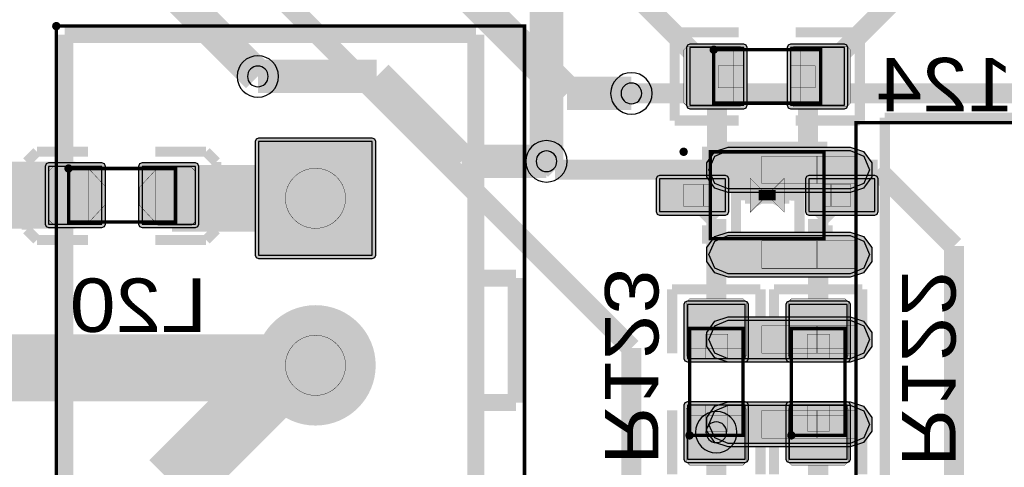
# Model space of a CAD drawing. Header units: millimetres. Extents: x -8 to 125, y -6 to 113.
# Tile 63 of 142: x 8 to 23, y 67 to 74. Entities that reach past the tile are written whole.
import ezdxf
from ezdxf.enums import TextEntityAlignment as Align

# ---------------------------------------------------------------- set-up
doc = ezdxf.new("R2010")
doc.units = ezdxf.units.MM
for name, color, linetype, true_color in [('Bottom Layer', 7, 'Continuous', 0x0000ff), ('Bottom Paste Mask Layer', 7, 'Continuous', 0x800000), ('Bottom Silkscreen Layer', 7, 'Continuous', 0x66cc33), ('Bottom Solder Mask Layer', 7, 'Continuous', 0xaa00ff), ('Component Marking Layer', 7, 'Continuous', 0x66ffcc), ('Component Shape Layer', 7, 'Continuous', 0x00cccc), ('Document Layer', 7, 'Continuous', 0xffffff), ('Hole Layer', 7, 'Continuous', 0x222222), ('Multi-Layer', 7, 'Continuous', 0xc0c0c0), ('Pin Floating Layer', 7, 'Continuous', 0xff99ff), ('Pin Soldering Layer', 7, 'Continuous', 0xcc9999), ('Top Layer', 7, 'Continuous', 0xff0000), ('Top Paste Mask Layer', 7, 'Continuous', 0x808080), ('Top Silkscreen Layer', 7, 'Continuous', 0xffcc00), ('Top Solder Mask Layer', 7, 'Continuous', 0x800080)]:
    doc.layers.add(name, color=color, linetype=linetype, true_color=true_color)
doc.styles.get("Standard").update_dxf_attribs({"font": 'arial.ttf'})

msp = doc.modelspace()

# ---------------------------------------------------------------- hatches: boundary and pattern name
at = {"layer": 'Bottom Layer'}
for points in [[(18.147, 73.33), (18.147, 72.466), (18.954, 72.466), (18.954, 73.33)], [(19.654, 73.33), (19.654, 72.466), (20.461, 72.466), (20.461, 73.33)], [(13.396, 71.924), (11.696, 71.924), (11.696, 70.224), (13.396, 70.224)], [(9.352, 70.688), (9.352, 71.552), (8.552, 71.552), (8.552, 70.688)], [(10.752, 70.688), (10.752, 71.552), (9.952, 71.552), (9.952, 70.688)], [(17.694, 71.365), (17.694, 70.875), (18.679, 70.875), (18.679, 71.365)], [(19.929, 71.365), (19.929, 70.875), (20.914, 70.875), (20.914, 71.365)], [(11.696, 68.574, 1), (13.396, 68.574, 1)], [(18.11, 68.676), (18.974, 68.676), (18.974, 69.483), (18.11, 69.483)], [(19.634, 68.676), (20.498, 68.676), (20.498, 69.483), (19.634, 69.483)], [(18.11, 67.17), (18.974, 67.17), (18.974, 67.976), (18.11, 67.976)], [(19.634, 67.17), (20.498, 67.17), (20.498, 67.976), (19.634, 67.976)]]:
    msp.add_hatch(color=256, dxfattribs=at).paths.add_polyline_path(points)
at = {"layer": 'Bottom Paste Mask Layer'}
for points in [[(18.949, 72.498), (18.949, 72.726), (18.569, 72.726), (18.569, 73.056), (18.949, 73.056), (18.949, 73.298), (18.899, 73.348), (18.109, 73.348), (18.059, 73.298), (18.059, 72.498), (18.109, 72.448), (18.899, 72.448)], [(20.499, 72.448), (19.699, 72.448), (19.649, 72.498), (19.649, 72.726), (20.019, 72.726), (20.019, 73.056), (19.649, 73.056), (19.649, 73.298), (19.699, 73.348), (20.499, 73.348), (20.549, 73.298), (20.549, 72.498)], [(9.4, 70.977), (9.4, 71.254), (9.126, 71.547), (8.623, 71.547), (8.559, 71.483), (8.559, 70.747), (8.623, 70.683), (9.126, 70.683)], [(9.916, 70.966), (9.916, 71.242), (10.19, 71.536), (10.694, 71.536), (10.758, 71.472), (10.758, 70.736), (10.694, 70.672), (10.19, 70.672)], [(17.694, 71.365), (17.694, 70.875), (18.679, 70.875), (18.679, 71.365)], [(19.929, 71.365), (19.929, 70.875), (20.914, 70.875), (20.914, 71.365)], [(18.992, 69.521), (18.992, 68.721), (18.942, 68.671), (18.714, 68.671), (18.714, 69.041), (18.384, 69.041), (18.384, 68.671), (18.142, 68.671), (18.092, 68.721), (18.092, 69.521), (18.142, 69.571), (18.942, 69.571)], [(20.516, 69.521), (20.516, 68.721), (20.466, 68.671), (20.238, 68.671), (20.238, 69.041), (19.908, 69.041), (19.908, 68.671), (19.666, 68.671), (19.616, 68.721), (19.616, 69.521), (19.666, 69.571), (20.466, 69.571)], [(18.942, 67.971), (18.714, 67.971), (18.714, 67.591), (18.384, 67.591), (18.384, 67.971), (18.142, 67.971), (18.092, 67.921), (18.092, 67.131), (18.142, 67.081), (18.942, 67.081), (18.992, 67.131), (18.992, 67.921)], [(20.466, 67.971), (20.238, 67.971), (20.238, 67.591), (19.908, 67.591), (19.908, 67.971), (19.666, 67.971), (19.616, 67.921), (19.616, 67.131), (19.666, 67.081), (20.466, 67.081), (20.516, 67.131), (20.516, 67.921)]]:
    msp.add_hatch(color=256, dxfattribs=at).paths.add_polyline_path(points)
at = {"layer": 'Bottom Solder Mask Layer'}
for points in [[(18.097, 73.33), (18.097, 72.466), (18.112, 72.43), (18.147, 72.415), (18.954, 72.415), (18.99, 72.43), (19.005, 72.466), (19.005, 73.33), (18.99, 73.366), (18.954, 73.381), (18.147, 73.381), (18.112, 73.366)], [(19.603, 73.33), (19.603, 72.466), (19.618, 72.43), (19.654, 72.415), (20.461, 72.415), (20.497, 72.43), (20.511, 72.466), (20.511, 73.33), (20.497, 73.366), (20.461, 73.381), (19.654, 73.381), (19.618, 73.366)], [(9.403, 70.688), (9.403, 71.552), (9.388, 71.588), (9.352, 71.603), (8.552, 71.603), (8.516, 71.588), (8.501, 71.552), (8.501, 70.688), (8.516, 70.652), (8.552, 70.637), (9.352, 70.637), (9.388, 70.652)], [(10.803, 70.688), (10.803, 71.552), (10.788, 71.588), (10.752, 71.603), (9.952, 71.603), (9.916, 71.588), (9.901, 71.552), (9.901, 70.688), (9.916, 70.652), (9.952, 70.637), (10.752, 70.637), (10.788, 70.652)], [(17.643, 71.365), (17.643, 70.875), (17.658, 70.839), (17.694, 70.824), (18.679, 70.824), (18.715, 70.839), (18.73, 70.875), (18.73, 71.365), (18.715, 71.401), (18.679, 71.416), (17.694, 71.416), (17.658, 71.401)], [(19.878, 71.365), (19.878, 70.875), (19.893, 70.839), (19.929, 70.824), (20.914, 70.824), (20.95, 70.839), (20.965, 70.875), (20.965, 71.365), (20.95, 71.401), (20.914, 71.416), (19.929, 71.416), (19.893, 71.401)], [(18.11, 68.625), (18.974, 68.625), (19.01, 68.64), (19.025, 68.676), (19.025, 69.483), (19.01, 69.519), (18.974, 69.534), (18.11, 69.534), (18.074, 69.519), (18.059, 69.483), (18.059, 68.676), (18.074, 68.64)], [(19.634, 68.625), (20.498, 68.625), (20.534, 68.64), (20.549, 68.676), (20.549, 69.483), (20.534, 69.519), (20.498, 69.534), (19.634, 69.534), (19.598, 69.519), (19.583, 69.483), (19.583, 68.676), (19.598, 68.64)], [(18.11, 67.119), (18.974, 67.119), (19.01, 67.134), (19.025, 67.17), (19.025, 67.976), (19.01, 68.012), (18.974, 68.027), (18.11, 68.027), (18.074, 68.012), (18.059, 67.976), (18.059, 67.17), (18.074, 67.134)], [(19.634, 67.119), (20.498, 67.119), (20.534, 67.134), (20.549, 67.17), (20.549, 67.976), (20.534, 68.012), (20.498, 68.027), (19.634, 68.027), (19.598, 68.012), (19.583, 67.976), (19.583, 67.17), (19.598, 67.134)]]:
    msp.add_hatch(color=256, dxfattribs=at).paths.add_polyline_path(points)
at = {"layer": 'Component Marking Layer'}
for points in [[(8.609, 73.651, 1), (8.729, 73.651, 1)], [(18.444, 73.298, 1), (18.564, 73.298, 1)], [(17.994, 71.77, 1), (18.114, 71.77, 1)], [(8.792, 71.52, 1), (8.912, 71.52, 1)], [(18.082, 67.526, 1), (18.202, 67.526, 1)], [(19.606, 67.526, 1), (19.726, 67.526, 1)]]:
    msp.add_hatch(color=256, dxfattribs=at).paths.add_polyline_path(points)
at = {"layer": 'Document Layer'}
for points in [[(19.05, 70.866), (19.05, 71.374), (19.304, 71.12)], [(19.558, 71.374), (19.558, 70.866), (19.304, 71.12)]]:
    msp.add_hatch(color=256, dxfattribs=at).paths.add_polyline_path(points)
at = {"layer": 'Hole Layer'}
for points in [[(11.996, 71.074, 1), (13.096, 71.074, 1)], [(11.996, 68.574, 1), (13.096, 68.574, 1)]]:
    msp.add_hatch(color=256, dxfattribs=at).paths.add_polyline_path(points)
at = {"layer": 'Multi-Layer'}
for points in [[(13.396, 71.924), (11.696, 71.924), (11.696, 70.224), (13.396, 70.224)], [(13.396, 71.924), (11.696, 71.924), (11.696, 70.224), (13.396, 70.224)], [(13.396, 71.924), (11.696, 71.924), (11.696, 70.224), (13.396, 70.224)], [(11.696, 68.574, 1), (13.396, 68.574, 1)], [(11.696, 68.574, 1), (13.396, 68.574, 1)], [(11.696, 68.574, 1), (13.396, 68.574, 1)]]:
    msp.add_hatch(color=256, dxfattribs=at).paths.add_polyline_path(points)
at = {"layer": 'Pin Floating Layer'}
for points in [[(20.047, 71.296), (20.644, 71.296), (20.644, 71.706), (20.047, 71.706)], [(18.344, 71.283), (18.344, 70.958), (18.464, 70.958), (18.464, 71.283)], [(20.144, 71.283), (20.144, 70.958), (20.264, 70.958), (20.264, 71.283)], [(20.047, 70.026), (20.644, 70.026), (20.644, 70.436), (20.047, 70.436)], [(20.047, 68.756), (20.644, 68.756), (20.644, 69.166), (20.047, 69.166)], [(20.047, 67.486), (20.644, 67.486), (20.644, 67.896), (20.047, 67.896)]]:
    msp.add_hatch(color=256, dxfattribs=at).paths.add_polyline_path(points)
at = {"layer": 'Pin Soldering Layer'}
for points in [[(18.504, 73.298), (18.504, 72.498), (18.804, 72.498), (18.804, 73.298)], [(20.104, 73.298), (20.104, 72.498), (19.804, 72.498), (19.804, 73.298)], [(19.222, 71.296), (20.057, 71.296), (20.057, 71.706), (19.222, 71.706)], [(9.152, 71.52), (8.852, 71.52), (8.852, 70.72), (9.152, 70.72)], [(10.452, 71.52), (10.152, 71.52), (10.152, 70.72), (10.452, 70.72)], [(12.096, 71.074, 1), (12.996, 71.074, 1)], [(18.054, 71.283), (18.054, 70.958), (18.354, 70.958), (18.354, 71.283)], [(20.254, 71.283), (20.254, 70.958), (20.554, 70.958), (20.554, 71.283)], [(19.222, 70.026), (20.057, 70.026), (20.057, 70.436), (19.222, 70.436)], [(18.142, 69.126), (18.942, 69.126), (18.942, 68.826), (18.142, 68.826)], [(19.222, 68.756), (20.057, 68.756), (20.057, 69.166), (19.222, 69.166)], [(19.666, 69.126), (20.466, 69.126), (20.466, 68.826), (19.666, 68.826)], [(12.096, 68.574, 1), (12.996, 68.574, 1)], [(18.142, 67.526), (18.942, 67.526), (18.942, 67.826), (18.142, 67.826)], [(19.222, 67.486), (20.057, 67.486), (20.057, 67.896), (19.222, 67.896)], [(19.666, 67.526), (20.466, 67.526), (20.466, 67.826), (19.666, 67.826)]]:
    msp.add_hatch(color=256, dxfattribs=at).paths.add_polyline_path(points)
at = {"layer": 'Top Layer'}
for points in [[(13.396, 71.924), (11.696, 71.924), (11.696, 70.224), (13.396, 70.224)], [(20.547, 71.788), (20.75, 71.704), (20.834, 71.501), (20.75, 71.298), (20.547, 71.214), (18.72, 71.214), (18.518, 71.298), (18.433, 71.501), (18.518, 71.704), (18.72, 71.788)], [(20.547, 70.518), (20.75, 70.434), (20.834, 70.231), (20.75, 70.028), (20.547, 69.944), (18.72, 69.944), (18.518, 70.028), (18.433, 70.231), (18.518, 70.434), (18.72, 70.518)], [(11.696, 68.574, 1), (13.396, 68.574, 1)], [(20.547, 69.248), (20.75, 69.164), (20.834, 68.961), (20.75, 68.758), (20.547, 68.674), (18.72, 68.674), (18.518, 68.758), (18.433, 68.961), (18.518, 69.164), (18.72, 69.248)], [(20.547, 67.978), (20.75, 67.894), (20.834, 67.691), (20.75, 67.488), (20.547, 67.404), (18.72, 67.404), (18.518, 67.488), (18.433, 67.691), (18.518, 67.894), (18.72, 67.978)]]:
    msp.add_hatch(color=256, dxfattribs=at).paths.add_polyline_path(points)
at = {"layer": 'Top Paste Mask Layer'}
for points in [[(13.396, 71.924), (11.696, 71.924), (11.696, 70.224), (13.396, 70.224)], [(20.547, 71.788), (20.75, 71.704), (20.834, 71.501), (20.75, 71.298), (20.547, 71.214), (18.72, 71.214), (18.518, 71.298), (18.433, 71.501), (18.518, 71.704), (18.72, 71.788)], [(20.547, 70.518), (20.75, 70.434), (20.834, 70.231), (20.75, 70.028), (20.547, 69.944), (18.72, 69.944), (18.518, 70.028), (18.433, 70.231), (18.518, 70.434), (18.72, 70.518)], [(11.696, 68.574, 1), (13.396, 68.574, 1)], [(20.547, 69.248), (20.75, 69.164), (20.834, 68.961), (20.75, 68.758), (20.547, 68.674), (18.72, 68.674), (18.518, 68.758), (18.433, 68.961), (18.518, 69.164), (18.72, 69.248)], [(20.547, 67.978), (20.75, 67.894), (20.834, 67.691), (20.75, 67.488), (20.547, 67.404), (18.72, 67.404), (18.518, 67.488), (18.433, 67.691), (18.518, 67.894), (18.72, 67.978)]]:
    msp.add_hatch(color=256, dxfattribs=at).paths.add_polyline_path(points)
at = {"layer": 'Top Solder Mask Layer'}
for points in [[(13.396, 71.975), (11.696, 71.975), (11.66, 71.96), (11.645, 71.924), (11.645, 70.224), (11.66, 70.188), (11.696, 70.173), (13.396, 70.173), (13.432, 70.188), (13.447, 70.224), (13.447, 71.924), (13.432, 71.96)], [(20.547, 71.839), (20.746, 71.774), (20.868, 71.606), (20.868, 71.397), (20.746, 71.228), (20.547, 71.163), (18.72, 71.163), (18.522, 71.228), (18.399, 71.397), (18.399, 71.606), (18.522, 71.774), (18.72, 71.839)], [(20.547, 70.569), (20.746, 70.504), (20.868, 70.336), (20.868, 70.127), (20.746, 69.958), (20.547, 69.893), (18.72, 69.893), (18.522, 69.958), (18.399, 70.127), (18.399, 70.336), (18.522, 70.504), (18.72, 70.569)], [(11.645, 68.574, 1), (13.447, 68.574, 1)], [(20.547, 69.299), (20.746, 69.234), (20.868, 69.066), (20.868, 68.857), (20.746, 68.688), (20.547, 68.623), (18.72, 68.623), (18.522, 68.688), (18.399, 68.857), (18.399, 69.066), (18.522, 69.234), (18.72, 69.299)], [(20.547, 68.029), (20.746, 67.964), (20.868, 67.796), (20.868, 67.587), (20.746, 67.418), (20.547, 67.353), (18.72, 67.353), (18.522, 67.418), (18.399, 67.587), (18.399, 67.796), (18.522, 67.964), (18.72, 68.029)]]:
    msp.add_hatch(color=256, dxfattribs=at).paths.add_polyline_path(points)

# ---------------------------------------------------------------- linework, layer by layer
at = {"layer": 'Bottom Layer'}
for points, const_width in [([(16.311, 72.644), (13.771, 75.184)], 0.5), ([(16.773, 74.676), (18.551, 72.898)], 0.3), ([(20.057, 72.898), (21.835, 74.676)], 0.3), ([(11.684, 72.898), (13.462, 72.898)], 0.5), ([(14.732, 71.628), (13.462, 72.898)], 0.5), ([(18.551, 72.898), (18.551, 71.484)], 0.3), ([(19.914, 72.754), (20.057, 72.898)], 0.3), ([(17.272, 72.644), (16.311, 72.644)], 0.5), ([(19.914, 71.628), (19.914, 72.754)], 0.3), ([(16.002, 71.628), (14.732, 71.628)], 0.5), ([(20.422, 71.12), (19.914, 71.628)], 0.3), ([(7.29, 71.12), (8.952, 71.12)], 1), ([(10.398, 71.074), (10.352, 71.12)], 1), ([(18.551, 71.484), (18.186, 71.12)], 0.3), ([(12.546, 71.074), (10.398, 71.074)], 1), ([(18.542, 70.765), (18.186, 71.12)], 0.3), ([(20.066, 70.765), (20.422, 71.12)], 0.3), ([(18.542, 69.08), (18.542, 70.765)], 0.3), ([(20.066, 69.08), (20.066, 70.765)], 0.3), ([(10.414, 66.802), (12.186, 68.574)], 1), ([(12.186, 68.574), (12.546, 68.574)], 1), ([(18.542, 67.573), (18.542, 66.031)], 0.3), ([(20.066, 67.573), (20.066, 66.539)], 0.3), ([(10.414, 62.738), (10.414, 66.802)], 1)]:
    msp.add_lwpolyline(points, dxfattribs=dict(at, const_width=const_width))
for points in [[(18.147, 73.33), (18.147, 72.466), (18.954, 72.466), (18.954, 73.33)], [(19.654, 73.33), (19.654, 72.466), (20.461, 72.466), (20.461, 73.33)], [(13.396, 71.924), (11.696, 71.924), (11.696, 70.224), (13.396, 70.224)], [(9.352, 70.688), (9.352, 71.552), (8.552, 71.552), (8.552, 70.688)], [(10.752, 70.688), (10.752, 71.552), (9.952, 71.552), (9.952, 70.688)], [(17.694, 71.365), (17.694, 70.875), (18.679, 70.875), (18.679, 71.365)], [(19.929, 71.365), (19.929, 70.875), (20.914, 70.875), (20.914, 71.365)], [(18.11, 68.676), (18.974, 68.676), (18.974, 69.483), (18.11, 69.483)], [(19.634, 68.676), (20.498, 68.676), (20.498, 69.483), (19.634, 69.483)], [(18.11, 67.17), (18.974, 67.17), (18.974, 67.976), (18.11, 67.976)], [(19.634, 67.17), (20.498, 67.17), (20.498, 67.976), (19.634, 67.976)]]:
    msp.add_lwpolyline(points, close=True, dxfattribs=at)
at = {"layer": 'Bottom Paste Mask Layer', "const_width": 0.00508}
for points in [[(18.949, 72.498), (18.949, 72.726), (18.569, 72.726), (18.569, 73.056), (18.949, 73.056), (18.949, 73.298), (18.899, 73.348), (18.109, 73.348), (18.059, 73.298), (18.059, 72.498), (18.109, 72.448), (18.899, 72.448)], [(18.949, 72.498), (18.949, 72.726), (18.569, 72.726), (18.569, 73.056), (18.949, 73.056), (18.949, 73.298), (18.899, 73.348), (18.109, 73.348), (18.059, 73.298), (18.059, 72.498), (18.109, 72.448), (18.899, 72.448)], [(20.499, 72.448), (19.699, 72.448), (19.649, 72.498), (19.649, 72.726), (20.019, 72.726), (20.019, 73.056), (19.649, 73.056), (19.649, 73.298), (19.699, 73.348), (20.499, 73.348), (20.549, 73.298), (20.549, 72.498)], [(20.499, 72.448), (19.699, 72.448), (19.649, 72.498), (19.649, 72.726), (20.019, 72.726), (20.019, 73.056), (19.649, 73.056), (19.649, 73.298), (19.699, 73.348), (20.499, 73.348), (20.549, 73.298), (20.549, 72.498)], [(9.4, 70.977), (9.4, 71.254), (9.126, 71.547), (8.623, 71.547), (8.559, 71.483), (8.559, 70.747), (8.623, 70.683), (9.126, 70.683)], [(9.4, 70.977), (9.4, 71.254), (9.126, 71.547), (8.623, 71.547), (8.559, 71.483), (8.559, 70.747), (8.623, 70.683), (9.126, 70.683)], [(9.916, 70.966), (9.916, 71.242), (10.19, 71.536), (10.694, 71.536), (10.758, 71.472), (10.758, 70.736), (10.694, 70.672), (10.19, 70.672)], [(9.916, 70.966), (9.916, 71.242), (10.19, 71.536), (10.694, 71.536), (10.758, 71.472), (10.758, 70.736), (10.694, 70.672), (10.19, 70.672)], [(18.992, 69.521), (18.992, 68.721), (18.942, 68.671), (18.714, 68.671), (18.714, 69.041), (18.384, 69.041), (18.384, 68.671), (18.142, 68.671), (18.092, 68.721), (18.092, 69.521), (18.142, 69.571), (18.942, 69.571)], [(18.992, 69.521), (18.992, 68.721), (18.942, 68.671), (18.714, 68.671), (18.714, 69.041), (18.384, 69.041), (18.384, 68.671), (18.142, 68.671), (18.092, 68.721), (18.092, 69.521), (18.142, 69.571), (18.942, 69.571)], [(20.516, 69.521), (20.516, 68.721), (20.466, 68.671), (20.238, 68.671), (20.238, 69.041), (19.908, 69.041), (19.908, 68.671), (19.666, 68.671), (19.616, 68.721), (19.616, 69.521), (19.666, 69.571), (20.466, 69.571)], [(20.516, 69.521), (20.516, 68.721), (20.466, 68.671), (20.238, 68.671), (20.238, 69.041), (19.908, 69.041), (19.908, 68.671), (19.666, 68.671), (19.616, 68.721), (19.616, 69.521), (19.666, 69.571), (20.466, 69.571)], [(18.942, 67.971), (18.714, 67.971), (18.714, 67.591), (18.384, 67.591), (18.384, 67.971), (18.142, 67.971), (18.092, 67.921), (18.092, 67.131), (18.142, 67.081), (18.942, 67.081), (18.992, 67.131), (18.992, 67.921)], [(18.942, 67.971), (18.714, 67.971), (18.714, 67.591), (18.384, 67.591), (18.384, 67.971), (18.142, 67.971), (18.092, 67.921), (18.092, 67.131), (18.142, 67.081), (18.942, 67.081), (18.992, 67.131), (18.992, 67.921)], [(20.466, 67.971), (20.238, 67.971), (20.238, 67.591), (19.908, 67.591), (19.908, 67.971), (19.666, 67.971), (19.616, 67.921), (19.616, 67.131), (19.666, 67.081), (20.466, 67.081), (20.516, 67.131), (20.516, 67.921)], [(20.466, 67.971), (20.238, 67.971), (20.238, 67.591), (19.908, 67.591), (19.908, 67.971), (19.666, 67.971), (19.616, 67.921), (19.616, 67.131), (19.666, 67.081), (20.466, 67.081), (20.516, 67.131), (20.516, 67.921)]]:
    msp.add_lwpolyline(points, close=True, dxfattribs=at)
at = {"layer": 'Bottom Paste Mask Layer'}
for points in [[(17.694, 71.365), (17.694, 70.875), (18.679, 70.875), (18.679, 71.365)], [(19.929, 71.365), (19.929, 70.875), (20.914, 70.875), (20.914, 71.365)]]:
    msp.add_lwpolyline(points, close=True, dxfattribs=at)
at = {"layer": 'Bottom Silkscreen Layer'}
for points, const_width in [([(18.878, 73.559), (17.919, 73.559)], 0.152), ([(17.919, 73.559), (17.919, 72.238)], 0.152), ([(18.878, 73.559), (17.919, 73.559)], 0.152), ([(17.919, 73.559), (17.919, 72.238)], 0.152), ([(19.73, 73.559), (20.689, 73.559)], 0.152), ([(19.73, 73.559), (20.689, 73.559)], 0.152), ([(20.689, 73.559), (20.689, 72.238)], 0.152), ([(20.689, 73.559), (20.689, 72.238)], 0.152), ([(17.919, 72.238), (18.878, 72.238)], 0.152), ([(17.919, 72.238), (18.878, 72.238)], 0.152), ([(20.689, 72.238), (19.73, 72.238)], 0.152), ([(20.689, 72.238), (19.73, 72.238)], 0.152), ([(20.205, 71.846), (18.403, 71.846)], 0.152), ([(18.403, 71.846), (18.403, 71.568)], 0.152), ([(20.205, 71.846), (18.403, 71.846)], 0.152), ([(18.403, 71.846), (18.403, 71.568)], 0.152), ([(18.837, 71.846), (18.837, 70.394)], 0.152), ([(18.837, 71.846), (18.837, 70.394)], 0.152), ([(19.787, 71.846), (19.787, 70.394)], 0.152), ([(19.787, 71.846), (19.787, 70.394)], 0.152), ([(20.205, 71.846), (20.205, 71.568)], 0.152), ([(20.205, 71.846), (20.205, 71.568)], 0.152), ([(8.38, 71.772), (8.228, 71.619)], 0.152), ([(8.38, 71.772), (8.228, 71.619)], 0.152), ([(8.38, 71.772), (9.142, 71.772)], 0.152), ([(8.38, 71.772), (9.142, 71.772)], 0.152), ([(10.91, 71.772), (10.148, 71.772)], 0.152), ([(10.91, 71.772), (10.148, 71.772)], 0.152), ([(11.063, 71.619), (10.91, 71.772)], 0.152), ([(11.063, 71.619), (10.91, 71.772)], 0.152), ([(8.228, 71.619), (8.228, 70.603)], 0.152), ([(8.228, 71.619), (8.228, 70.603)], 0.152), ([(11.063, 70.603), (11.063, 71.619)], 0.152), ([(11.063, 70.603), (11.063, 71.619)], 0.152), ([(19.301, 71.12), (19.05, 71.247)], 0.154), ([(19.05, 71.247), (19.05, 70.993)], 0.154), ([(19.301, 71.12), (19.05, 71.247)], 0.154), ([(19.05, 71.247), (19.05, 70.993)], 0.154), ([(19.304, 70.993), (19.304, 71.247)], 0.154), ([(19.304, 70.993), (19.304, 71.247)], 0.154), ([(19.558, 71.247), (19.306, 71.123)], 0.154), ([(19.558, 71.247), (19.306, 71.123)], 0.154), ([(19.558, 70.993), (19.558, 71.247)], 0.154), ([(19.558, 70.993), (19.558, 71.247)], 0.154), ([(18.837, 71.12), (19.787, 71.118)], 0.154), ([(18.837, 71.12), (19.787, 71.118)], 0.154), ([(19.05, 70.993), (19.302, 71.117)], 0.154), ([(19.05, 70.993), (19.302, 71.117)], 0.154), ([(19.177, 71.12), (19.307, 71.12)], 0.154), ([(19.177, 71.12), (19.307, 71.12)], 0.154), ([(19.431, 71.12), (19.301, 71.12)], 0.154), ([(19.431, 71.12), (19.301, 71.12)], 0.154), ([(19.307, 71.12), (19.558, 70.993)], 0.154), ([(19.307, 71.12), (19.558, 70.993)], 0.154), ([(18.403, 70.394), (18.403, 70.672)], 0.152), ([(18.403, 70.394), (18.403, 70.672)], 0.152), ([(20.205, 70.394), (20.205, 70.672)], 0.152), ([(20.205, 70.394), (20.205, 70.672)], 0.152), ([(8.228, 70.603), (8.38, 70.45)], 0.152), ([(8.228, 70.603), (8.38, 70.45)], 0.152), ([(10.91, 70.45), (11.063, 70.603)], 0.152), ([(10.91, 70.45), (11.063, 70.603)], 0.152), ([(8.38, 70.45), (9.142, 70.45)], 0.152), ([(8.38, 70.45), (9.142, 70.45)], 0.152), ([(10.91, 70.45), (10.148, 70.45)], 0.152), ([(10.91, 70.45), (10.148, 70.45)], 0.152), ([(20.205, 70.394), (18.403, 70.394)], 0.152), ([(20.205, 70.394), (18.403, 70.394)], 0.152), ([(17.881, 68.752), (17.881, 69.711)], 0.152), ([(17.881, 69.711), (19.203, 69.711)], 0.152), ([(17.881, 68.752), (17.881, 69.711)], 0.152), ([(17.881, 69.711), (19.203, 69.711)], 0.152), ([(19.203, 69.711), (19.203, 68.752)], 0.152), ([(19.203, 69.711), (19.203, 68.752)], 0.152), ([(19.405, 68.752), (19.405, 69.711)], 0.152), ([(19.405, 69.711), (20.727, 69.711)], 0.152), ([(19.405, 68.752), (19.405, 69.711)], 0.152), ([(19.405, 69.711), (20.727, 69.711)], 0.152), ([(20.727, 69.711), (20.727, 68.752)], 0.152), ([(20.727, 69.711), (20.727, 68.752)], 0.152), ([(17.881, 67.9), (17.881, 66.941)], 0.152), ([(17.881, 67.9), (17.881, 66.941)], 0.152), ([(19.203, 66.941), (19.203, 67.9)], 0.152), ([(19.203, 66.941), (19.203, 67.9)], 0.152), ([(19.405, 67.9), (19.405, 66.941)], 0.152), ([(19.405, 67.9), (19.405, 66.941)], 0.152), ([(20.727, 66.941), (20.727, 67.9)], 0.152), ([(20.727, 66.941), (20.727, 67.9)], 0.152)]:
    msp.add_lwpolyline(points, dxfattribs=dict(at, const_width=const_width))
at = {"layer": 'Bottom Solder Mask Layer'}
for points in [[(18.097, 73.33), (18.097, 72.466), (18.112, 72.43), (18.147, 72.415), (18.954, 72.415), (18.99, 72.43), (19.005, 72.466), (19.005, 73.33), (18.99, 73.366), (18.954, 73.381), (18.147, 73.381), (18.112, 73.366)], [(19.603, 73.33), (19.603, 72.466), (19.618, 72.43), (19.654, 72.415), (20.461, 72.415), (20.497, 72.43), (20.511, 72.466), (20.511, 73.33), (20.497, 73.366), (20.461, 73.381), (19.654, 73.381), (19.618, 73.366)], [(9.403, 70.688), (9.403, 71.552), (9.388, 71.588), (9.352, 71.603), (8.552, 71.603), (8.516, 71.588), (8.501, 71.552), (8.501, 70.688), (8.516, 70.652), (8.552, 70.637), (9.352, 70.637), (9.388, 70.652)], [(10.803, 70.688), (10.803, 71.552), (10.788, 71.588), (10.752, 71.603), (9.952, 71.603), (9.916, 71.588), (9.901, 71.552), (9.901, 70.688), (9.916, 70.652), (9.952, 70.637), (10.752, 70.637), (10.788, 70.652)], [(17.643, 71.365), (17.643, 70.875), (17.658, 70.839), (17.694, 70.824), (18.679, 70.824), (18.715, 70.839), (18.73, 70.875), (18.73, 71.365), (18.715, 71.401), (18.679, 71.416), (17.694, 71.416), (17.658, 71.401)], [(19.878, 71.365), (19.878, 70.875), (19.893, 70.839), (19.929, 70.824), (20.914, 70.824), (20.95, 70.839), (20.965, 70.875), (20.965, 71.365), (20.95, 71.401), (20.914, 71.416), (19.929, 71.416), (19.893, 71.401)], [(18.11, 68.625), (18.974, 68.625), (19.01, 68.64), (19.025, 68.676), (19.025, 69.483), (19.01, 69.519), (18.974, 69.534), (18.11, 69.534), (18.074, 69.519), (18.059, 69.483), (18.059, 68.676), (18.074, 68.64)], [(19.634, 68.625), (20.498, 68.625), (20.534, 68.64), (20.549, 68.676), (20.549, 69.483), (20.534, 69.519), (20.498, 69.534), (19.634, 69.534), (19.598, 69.519), (19.583, 69.483), (19.583, 68.676), (19.598, 68.64)], [(18.11, 67.119), (18.974, 67.119), (19.01, 67.134), (19.025, 67.17), (19.025, 67.976), (19.01, 68.012), (18.974, 68.027), (18.11, 68.027), (18.074, 68.012), (18.059, 67.976), (18.059, 67.17), (18.074, 67.134)], [(19.634, 67.119), (20.498, 67.119), (20.534, 67.134), (20.549, 67.17), (20.549, 67.976), (20.534, 68.012), (20.498, 68.027), (19.634, 68.027), (19.598, 68.012), (19.583, 67.976), (19.583, 67.17), (19.598, 67.134)]]:
    msp.add_lwpolyline(points, close=True, dxfattribs=at)
at = {"layer": 'Component Marking Layer', "const_width": 0.00508}
for points in [[(8.609, 73.651, 1), (8.729, 73.651, 1)], [(18.444, 73.298, 1), (18.564, 73.298, 1)], [(17.994, 71.77, 1), (18.114, 71.77, 1)], [(8.792, 71.52, 1), (8.912, 71.52, 1)], [(18.082, 67.526, 1), (18.202, 67.526, 1)], [(19.606, 67.526, 1), (19.726, 67.526, 1)]]:
    msp.add_lwpolyline(points, format="xyb", close=True, dxfattribs=at)
at = {"layer": 'Component Shape Layer', "const_width": 0.0508}
for points in [[(15.673, 73.651), (15.673, 58.497), (8.669, 58.497), (8.669, 73.651)], [(15.673, 73.651), (15.673, 58.497), (8.669, 58.497), (8.669, 73.651)], [(18.504, 73.298), (18.504, 72.498), (20.104, 72.498), (20.104, 73.298)], [(18.504, 73.298), (18.504, 72.498), (20.104, 72.498), (20.104, 73.298)], [(28.134, 61.906), (20.634, 61.906), (20.634, 72.206), (28.134, 72.206)], [(28.134, 61.906), (20.634, 61.906), (20.634, 72.206), (28.134, 72.206)], [(18.454, 71.77), (18.454, 70.47), (20.154, 70.47), (20.154, 71.77)], [(18.454, 71.77), (18.454, 70.47), (20.154, 70.47), (20.154, 71.77)], [(10.452, 71.52), (8.852, 71.52), (8.852, 70.72), (10.452, 70.72)], [(10.452, 71.52), (8.852, 71.52), (8.852, 70.72), (10.452, 70.72)], [(18.142, 67.526), (18.942, 67.526), (18.942, 69.126), (18.142, 69.126)], [(18.142, 67.526), (18.942, 67.526), (18.942, 69.126), (18.142, 69.126)], [(19.666, 67.526), (20.466, 67.526), (20.466, 69.126), (19.666, 69.126)], [(19.666, 67.526), (20.466, 67.526), (20.466, 69.126), (19.666, 69.126)]]:
    msp.add_lwpolyline(points, close=True, dxfattribs=at)
at = {"layer": 'Document Layer', "const_width": 0.00508}
for points in [[(19.05, 70.866), (19.05, 71.374), (19.304, 71.12)], [(19.05, 70.866), (19.05, 71.374), (19.304, 71.12)], [(19.558, 71.374), (19.558, 70.866), (19.304, 71.12)], [(19.558, 71.374), (19.558, 70.866), (19.304, 71.12)]]:
    msp.add_lwpolyline(points, close=True, dxfattribs=at)
at = {"layer": 'Hole Layer'}
msp.add_lwpolyline([(11.529, 72.898, 1), (11.839, 72.898), (11.839, 72.898, 1), (11.529, 72.898)], format="xyb", dxfattribs=at)
for points in [[(17.117, 72.644, 1), (17.427, 72.644, 1)], [(15.847, 71.628, 1), (16.157, 71.628, 1)], [(18.387, 67.573, 1), (18.697, 67.573, 1)]]:
    msp.add_lwpolyline(points, format="xyb", close=True, dxfattribs=at)
at = {"layer": 'Multi-Layer'}
msp.add_lwpolyline([(11.374, 72.898, 1), (11.994, 72.898), (11.994, 72.898, 1), (11.374, 72.898)], format="xyb", dxfattribs=at)
for points in [[(16.962, 72.644, 1), (17.582, 72.644, 1)], [(15.692, 71.628, 1), (16.312, 71.628, 1)], [(18.232, 67.573, 1), (18.852, 67.573, 1)]]:
    msp.add_lwpolyline(points, format="xyb", close=True, dxfattribs=at)
msp.add_lwpolyline([(13.396, 71.924), (11.696, 71.924), (11.696, 70.224), (13.396, 70.224)], close=True, dxfattribs=at)
msp.add_lwpolyline([(13.396, 71.924), (11.696, 71.924), (11.696, 70.224), (13.396, 70.224)], close=True, dxfattribs=at)
msp.add_lwpolyline([(13.396, 71.924), (11.696, 71.924), (11.696, 70.224), (13.396, 70.224)], close=True, dxfattribs=at)
at = {"layer": 'Pin Floating Layer', "const_width": 0.00508}
for points in [[(20.047, 71.296), (20.644, 71.296), (20.644, 71.706), (20.047, 71.706)], [(20.047, 71.296), (20.644, 71.296), (20.644, 71.706), (20.047, 71.706)], [(18.344, 71.283), (18.344, 70.958), (18.464, 70.958), (18.464, 71.283)], [(18.344, 71.283), (18.344, 70.958), (18.464, 70.958), (18.464, 71.283)], [(20.144, 71.283), (20.144, 70.958), (20.264, 70.958), (20.264, 71.283)], [(20.144, 71.283), (20.144, 70.958), (20.264, 70.958), (20.264, 71.283)], [(20.047, 70.026), (20.644, 70.026), (20.644, 70.436), (20.047, 70.436)], [(20.047, 70.026), (20.644, 70.026), (20.644, 70.436), (20.047, 70.436)], [(20.047, 68.756), (20.644, 68.756), (20.644, 69.166), (20.047, 69.166)], [(20.047, 68.756), (20.644, 68.756), (20.644, 69.166), (20.047, 69.166)], [(20.047, 67.486), (20.644, 67.486), (20.644, 67.896), (20.047, 67.896)], [(20.047, 67.486), (20.644, 67.486), (20.644, 67.896), (20.047, 67.896)]]:
    msp.add_lwpolyline(points, close=True, dxfattribs=at)
at = {"layer": 'Pin Soldering Layer', "const_width": 0.00508}
for points in [[(18.504, 73.298), (18.504, 72.498), (18.804, 72.498), (18.804, 73.298)], [(18.504, 73.298), (18.504, 72.498), (18.804, 72.498), (18.804, 73.298)], [(20.104, 73.298), (20.104, 72.498), (19.804, 72.498), (19.804, 73.298)], [(20.104, 73.298), (20.104, 72.498), (19.804, 72.498), (19.804, 73.298)], [(19.222, 71.296), (20.057, 71.296), (20.057, 71.706), (19.222, 71.706)], [(19.222, 71.296), (20.057, 71.296), (20.057, 71.706), (19.222, 71.706)], [(9.152, 71.52), (8.852, 71.52), (8.852, 70.72), (9.152, 70.72)], [(9.152, 71.52), (8.852, 71.52), (8.852, 70.72), (9.152, 70.72)], [(10.452, 71.52), (10.152, 71.52), (10.152, 70.72), (10.452, 70.72)], [(10.452, 71.52), (10.152, 71.52), (10.152, 70.72), (10.452, 70.72)], [(18.054, 71.283), (18.054, 70.958), (18.354, 70.958), (18.354, 71.283)], [(18.054, 71.283), (18.054, 70.958), (18.354, 70.958), (18.354, 71.283)], [(20.254, 71.283), (20.254, 70.958), (20.554, 70.958), (20.554, 71.283)], [(20.254, 71.283), (20.254, 70.958), (20.554, 70.958), (20.554, 71.283)], [(19.222, 70.026), (20.057, 70.026), (20.057, 70.436), (19.222, 70.436)], [(19.222, 70.026), (20.057, 70.026), (20.057, 70.436), (19.222, 70.436)], [(18.142, 69.126), (18.942, 69.126), (18.942, 68.826), (18.142, 68.826)], [(18.142, 69.126), (18.942, 69.126), (18.942, 68.826), (18.142, 68.826)], [(19.222, 68.756), (20.057, 68.756), (20.057, 69.166), (19.222, 69.166)], [(19.222, 68.756), (20.057, 68.756), (20.057, 69.166), (19.222, 69.166)], [(19.666, 69.126), (20.466, 69.126), (20.466, 68.826), (19.666, 68.826)], [(19.666, 69.126), (20.466, 69.126), (20.466, 68.826), (19.666, 68.826)], [(18.142, 67.526), (18.942, 67.526), (18.942, 67.826), (18.142, 67.826)], [(18.142, 67.526), (18.942, 67.526), (18.942, 67.826), (18.142, 67.826)], [(19.222, 67.486), (20.057, 67.486), (20.057, 67.896), (19.222, 67.896)], [(19.222, 67.486), (20.057, 67.486), (20.057, 67.896), (19.222, 67.896)], [(19.666, 67.526), (20.466, 67.526), (20.466, 67.826), (19.666, 67.826)], [(19.666, 67.526), (20.466, 67.526), (20.466, 67.826), (19.666, 67.826)]]:
    msp.add_lwpolyline(points, close=True, dxfattribs=at)
for points in [[(12.096, 71.074, 1), (12.996, 71.074, 1)], [(12.096, 68.574, 1), (12.996, 68.574, 1)]]:
    msp.add_lwpolyline(points, format="xyb", close=True, dxfattribs=at)
at = {"layer": 'Top Layer'}
for points, const_width in [([(11.684, 72.898), (8.128, 76.454)], 0.5), ([(10.668, 75.438), (17.272, 68.834)], 0.3), ([(16.002, 71.628), (16.002, 74.168)], 0.5), ([(17.272, 72.644), (24.092, 72.644)], 0.3), ([(16.002, 71.628), (16.129, 71.501)], 0.3), ([(16.129, 71.501), (19.634, 71.501)], 0.3), ([(19.634, 71.501), (20.955, 71.501)], 0.3), ([(20.955, 71.501), (22.098, 70.358)], 0.3), ([(22.098, 64.821), (22.098, 70.358)], 0.3), ([(3.833, 68.537), (12.509, 68.537)], 1), ([(12.509, 68.537), (12.546, 68.574)], 1), ([(17.272, 68.834), (17.272, 63.5)], 0.3)]:
    msp.add_lwpolyline(points, dxfattribs=dict(at, const_width=const_width))
for points in [[(13.396, 71.924), (11.696, 71.924), (11.696, 70.224), (13.396, 70.224)], [(20.547, 71.788), (20.75, 71.704), (20.834, 71.501), (20.75, 71.298), (20.547, 71.214), (18.72, 71.214), (18.518, 71.298), (18.433, 71.501), (18.518, 71.704), (18.72, 71.788)], [(20.547, 70.518), (20.75, 70.434), (20.834, 70.231), (20.75, 70.028), (20.547, 69.944), (18.72, 69.944), (18.518, 70.028), (18.433, 70.231), (18.518, 70.434), (18.72, 70.518)], [(20.547, 69.248), (20.75, 69.164), (20.834, 68.961), (20.75, 68.758), (20.547, 68.674), (18.72, 68.674), (18.518, 68.758), (18.433, 68.961), (18.518, 69.164), (18.72, 69.248)], [(20.547, 67.978), (20.75, 67.894), (20.834, 67.691), (20.75, 67.488), (20.547, 67.404), (18.72, 67.404), (18.518, 67.488), (18.433, 67.691), (18.518, 67.894), (18.72, 67.978)]]:
    msp.add_lwpolyline(points, close=True, dxfattribs=at)
at = {"layer": 'Top Paste Mask Layer'}
for points in [[(13.396, 71.924), (11.696, 71.924), (11.696, 70.224), (13.396, 70.224)], [(20.547, 71.788), (20.75, 71.704), (20.834, 71.501), (20.75, 71.298), (20.547, 71.214), (18.72, 71.214), (18.518, 71.298), (18.433, 71.501), (18.518, 71.704), (18.72, 71.788)], [(20.547, 70.518), (20.75, 70.434), (20.834, 70.231), (20.75, 70.028), (20.547, 69.944), (18.72, 69.944), (18.518, 70.028), (18.433, 70.231), (18.518, 70.434), (18.72, 70.518)], [(20.547, 69.248), (20.75, 69.164), (20.834, 68.961), (20.75, 68.758), (20.547, 68.674), (18.72, 68.674), (18.518, 68.758), (18.433, 68.961), (18.518, 69.164), (18.72, 69.248)], [(20.547, 67.978), (20.75, 67.894), (20.834, 67.691), (20.75, 67.488), (20.547, 67.404), (18.72, 67.404), (18.518, 67.488), (18.433, 67.691), (18.518, 67.894), (18.72, 67.978)]]:
    msp.add_lwpolyline(points, close=True, dxfattribs=at)
at = {"layer": 'Top Silkscreen Layer'}
for points, const_width in [([(14.946, 73.524), (8.796, 73.524)], 0.254), ([(8.796, 73.524), (8.796, 58.624)], 0.254), ([(14.946, 73.524), (8.796, 73.524)], 0.254), ([(8.796, 73.524), (8.796, 58.624)], 0.254), ([(14.946, 73.524), (14.946, 58.624)], 0.254), ([(14.946, 73.524), (14.946, 58.624)], 0.254), ([(21.063, 61.83), (21.063, 72.282)], 0.152), ([(21.063, 72.282), (27.705, 72.282)], 0.152), ([(21.063, 61.83), (21.063, 72.282)], 0.152), ([(21.063, 72.282), (27.705, 72.282)], 0.152), ([(14.946, 69.879), (15.546, 69.879)], 0.254), ([(14.946, 69.879), (15.546, 69.879)], 0.254), ([(15.546, 69.879), (15.546, 68.018)], 0.254), ([(15.546, 69.879), (15.546, 68.018)], 0.254), ([(15.546, 68.018), (14.946, 68.018)], 0.254), ([(15.546, 68.018), (14.946, 68.018)], 0.254)]:
    msp.add_lwpolyline(points, dxfattribs=dict(at, const_width=const_width))
at = {"layer": 'Top Solder Mask Layer'}
for points in [[(13.396, 71.975), (11.696, 71.975), (11.66, 71.96), (11.645, 71.924), (11.645, 70.224), (11.66, 70.188), (11.696, 70.173), (13.396, 70.173), (13.432, 70.188), (13.447, 70.224), (13.447, 71.924), (13.432, 71.96)], [(20.547, 71.839), (20.746, 71.774), (20.868, 71.606), (20.868, 71.397), (20.746, 71.228), (20.547, 71.163), (18.72, 71.163), (18.522, 71.228), (18.399, 71.397), (18.399, 71.606), (18.522, 71.774), (18.72, 71.839)], [(20.547, 70.569), (20.746, 70.504), (20.868, 70.336), (20.868, 70.127), (20.746, 69.958), (20.547, 69.893), (18.72, 69.893), (18.522, 69.958), (18.399, 70.127), (18.399, 70.336), (18.522, 70.504), (18.72, 70.569)], [(20.547, 69.299), (20.746, 69.234), (20.868, 69.066), (20.868, 68.857), (20.746, 68.688), (20.547, 68.623), (18.72, 68.623), (18.522, 68.688), (18.399, 68.857), (18.399, 69.066), (18.522, 69.234), (18.72, 69.299)], [(20.547, 68.029), (20.746, 67.964), (20.868, 67.796), (20.868, 67.587), (20.746, 67.418), (20.547, 67.353), (18.72, 67.353), (18.522, 67.418), (18.399, 67.587), (18.399, 67.796), (18.522, 67.964), (18.72, 68.029)]]:
    msp.add_lwpolyline(points, close=True, dxfattribs=at)

# ---------------------------------------------------------------- texts
at = {"layer": 'Bottom Silkscreen Layer', "text_generation_flag": 2, "width": 1.1}
msp.add_text('R124', height=0.8001, dxfattribs=at).set_placement((23.876, 72.136), align=Align.BOTTOM_LEFT)
for s, rotation, p in [('L20', 360, (10.922, 68.834)), ('R123', 990, (16.637, 67.087)), ('R122', 270, (21.082, 67.056))]:
    msp.add_text(s, height=0.8001, rotation=rotation, dxfattribs=at).set_placement(p, align=Align.BOTTOM_LEFT)

doc.saveas('drawing.dxf')
